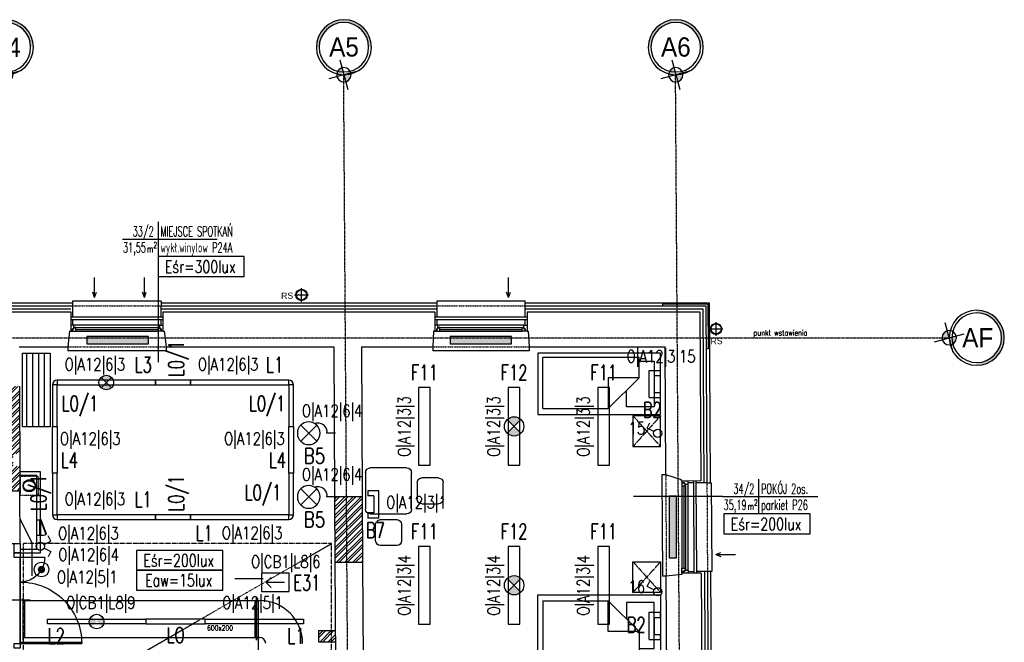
# Model space of a CAD drawing. Header units: inches. Extents: x -281236 to -70395, y 38777 to 102341.
# Tile 197 of 244: x -139524 to -137921, y 61181 to 62194. Entities that reach past the tile are written whole.
import ezdxf
from ezdxf.enums import TextEntityAlignment as Align

# ---------------------------------------------------------------- set-up
doc = ezdxf.new("R2010")
doc.units = ezdxf.units.IN
doc.header["$MEASUREMENT"] = 0
for name, pattern in [('CENTER', [2, 1.25, -0.25, 0.25, -0.25]), ('DASHDOT', [1, 0.5, -0.25, 0, -0.25]), ('DASHED', [0.75, 0.5, -0.25]), ('DASHED2', [0.375, 0.25, -0.125]), ('DIVIDE', [31.75, 12.7, -6.35, 0, -6.35, 0, -6.35])]:
    doc.linetypes.add(name, pattern=pattern)
doc.layers.get('0').update_dxf_attribs({"color": 101})
doc.layers.add('0-pomoc', color=21, linetype='Continuous', plot=False)
for name, color, linetype in [('Drz---drzwi', 5, 'Continuous'), ('E-80', 6, 'Continuous'), ('E-90', 6, 'Continuous'), ('E-OPIS-POM', 6, 'Continuous'), ('E35', 6, 'Continuous'), ('E50', 3, 'Continuous'), ('Fas-balustrada-widok', 64, 'Continuous'), ('Ins-went', 141, 'Continuous'), ('Ins-went-opis', 141, 'Continuous'), ('Ins-wod', 152, 'Continuous'), ('Ins-wod-opis', 155, 'Continuous'), ('Okn---okna', 5, 'Continuous'), ('Os-osie glowne', 8, 'CENTER'), ('Os-osie-opis', 8, 'Continuous'), ('Sc-cegla pelna', 32, 'Continuous'), ('Sc-cegla pelna-hatch', 8, 'Continuous'), ('Sc-cegla pustak', 42, 'Continuous'), ('Sc-gazobeton', 45, 'Continuous'), ('Sc-gk', 120, 'Continuous'), ('Sc-izolacja term-obrys', 132, 'Continuous'), ('Sc-izolacja term-styropian', 151, 'STYROPIAN-KA'), ('Sc-kamien', 31, 'Continuous'), ('Sc-nadproza dzial', 5, 'DASHED2'), ('Sc-nadproza kon', 5, 'DASHED2'), ('Suf-widok', 8, 'Continuous'), ('W-idok', 9, 'Continuous'), ('W-otwor-strop', 126, 'Continuous'), ('Wyp-grzejniki', 56, 'Continuous'), ('Wyp-meble', 155, 'Continuous')]:
    doc.layers.add(name, color=color, linetype=linetype)
doc.styles.add('dwg_opis duży', font='ARIAL.TTF', dxfattribs={"width": 0.9})
doc.styles.add('KA wymiar', font='romans.shx', dxfattribs={"width": 0.6})
doc.styles.add('ROMANS', font='romans', dxfattribs={"width": 0.85})
doc.styles.add('tab-bud$0$ROMANS', font='romans', dxfattribs={"width": 0.7})
doc.styles.add('TYTUL2', font='ARIAL.TTF')
doc.linetypes.add('BATTING', pattern='A,0.0001,-0.1,[134,ltypeshp.shx,S=0.1,R=0,X=-0.1,Y=0],-0.2,[134,ltypeshp.shx,S=0.1,R=180,X=0.1,Y=0],-0.1', length=0.4001)
doc.linetypes.add('STYROPIAN-KA', pattern='A,0.0001,-0.1,[135,ltypeshp.shx,S=0.1,R=0,X=-0.1,Y=0],0,[135,ltypeshp.shx,S=0.1,R=180,X=0.1,Y=0],-0.1', length=0.2001)

# ---------------------------------------------------------------- blocks, each defined once
blk = doc.blocks.new('loz033')
blk.add_lwpolyline([(0, 200), (100, 200), (100, 0), (0, 0)], close=True)
for points in [[(86.95023490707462, 164.8447571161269), (86.95023490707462, 189.432731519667), (12.36357108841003, 189.432731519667), (12.36357108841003, 144.4367480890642), (39.3564732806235, 144.4367480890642)], [(9.764482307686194, 114.8447571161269), (59.76448230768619, 164.8447571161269)], [(59.76448230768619, 164.8447571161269), (59.76448230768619, 114.8447571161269), (9.764482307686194, 114.8447571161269)], [(59.76448230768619, 164.8447571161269), (92.63855321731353, 164.8447571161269), (92.63855321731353, 8.301362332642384)], [(9.764482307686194, 8.301362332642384), (9.764482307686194, 114.8447571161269)], [(9.764482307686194, 8.301362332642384), (92.63855321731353, 8.301362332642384)]]:
    blk.add_lwpolyline(points)
blk = doc.blocks.new('_STOLIK')
for p, q in [((46815.26491200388, 22383.47704778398), (46842.33157867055, 22383.47704778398)), ((46807.79824533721, 22348.94371445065), (46807.79824533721, 22376.01038111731)), ((46849.79824533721, 22376.01038111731), (46849.79824533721, 22348.94371445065)), ((46842.33157867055, 22341.47704778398), (46815.26491200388, 22341.47704778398)), ((46791.46491200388, 22264.94371445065), (46791.46491200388, 22324.67704778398)), ((46798.93157867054, 22332.14371445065), (46858.66491200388, 22332.14371445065)), ((46866.13157867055, 22324.67704778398), (46866.13157867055, 22264.94371445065)), ((46739.96491200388, 22308.34371445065), (46739.96491200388, 22281.27704778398)), ((46774.49824533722, 22315.81038111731), (46747.43157867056, 22315.81038111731)), ((46781.96491200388, 22281.27704778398), (46781.96491200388, 22308.34371445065)), ((46747.43157867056, 22273.81038111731), (46774.49824533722, 22273.81038111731)), ((46858.66491200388, 22257.47704778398), (46798.93157867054, 22257.47704778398))]:
    blk.add_line(p, q)
for centre, start, end in [((46815.26491200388, 22376.01038111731), 90, 180), ((46842.33157867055, 22376.01038111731), 0, 90), ((46815.26491200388, 22348.94371445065), 180, 270), ((46842.33157867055, 22348.94371445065), 270, 0), ((46798.93157867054, 22324.67704778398), 90, 180), ((46858.66491200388, 22324.67704778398), 0, 90), ((46747.43157867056, 22308.34371445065), 90, 180), ((46774.49824533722, 22308.34371445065), 0, 90), ((46747.43157867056, 22281.27704778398), 180, 270), ((46774.49824533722, 22281.27704778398), 270, 0), ((46798.93157867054, 22264.94371445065), 180, 270), ((46858.66491200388, 22264.94371445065), 270, 0)]:
    blk.add_arc(centre, 7.466666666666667, start, end)
blk = doc.blocks.new('_szafka_nocna')
blk.add_lwpolyline([(-25, 0), (25, 0), (25, -45), (-25, -45)], close=True)
at = {"linetype": 'DASHED2'}
for points in [[(25, 0), (-25, -45)], [(-25, 0), (25, -45)]]:
    blk.add_lwpolyline(points, dxfattribs=at)
blk = doc.blocks.new('regal 45x120')
at = {"layer": 'Wyp-meble'}
for p, q in [((120, 38.09999999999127), (0, 38.09999999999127)), ((120, 28.57499999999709), (0, 28.57499999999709)), ((120, 19.04999999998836), (0, 19.04999999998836)), ((120, 9.52499999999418), (0, 9.52499999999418))]:
    blk.add_line(p, q, dxfattribs=at)
blk.add_lwpolyline([(0, 45), (120, 45), (120, 0), (0, 0)], close=True, dxfattribs=at)
blk = doc.blocks.new('pow')
for p, q in [((0, 0.5229102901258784), (0, -0.5229102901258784)), ((-1.075294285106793, 0), (1.779711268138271, -1.13686837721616e-13))]:
    blk.add_line(p, q)
at = {"style": 'KA wymiar', "width": 0.6}
for s, height, p in [('m', 0.21, (-0.3331997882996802, -0.4009838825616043)), ('2', 0.18, (-0.139230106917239, -0.269806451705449))]:
    blk.add_text(s, height=height, dxfattribs=at).set_placement(p)
for tag, p in [('01', (-0.1310879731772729, 0.08442380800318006)), ('000.00', (-0.3636004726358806, -0.4009838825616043))]:
    blk.add_attdef(tag, text='', height=0.3, dxfattribs=at).set_placement(p, align=Align.RIGHT)
for tag, p in [('POMIESZCZENIE', (0.07092525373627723, 0.08442380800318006)), ('POSADZKA', (0.07092525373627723, -0.4009838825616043))]:
    blk.add_attdef(tag, p, '', height=0.3, dxfattribs=at)
blk = doc.blocks.new('E-90Przycisk')
at = {"layer": 'E35', "const_width": 3}
blk.add_lwpolyline([(1.5, 1.455191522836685e-11, -1), (-1.5, 1.091393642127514e-11, -1)], format="xyb", close=True, dxfattribs=at)
at = {"layer": 'E35'}
blk.add_circle((1.818989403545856e-12, 1.455191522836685e-11), 5.999999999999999, dxfattribs=at)
blk = doc.blocks.new('kier')
at = {"layer": 'E35', "ltscale": 0.2}
for p, q in [((7.812901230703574, 14.99999999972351), (15.92769662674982, 23.11479539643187)), ((37.59934677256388, 15.00000000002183), (7.812901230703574, 14.99999999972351)), ((7.812901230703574, 14.99999999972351), (15.9276966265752, 6.885204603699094))]:
    blk.add_line(p, q, dxfattribs=at)
blk.add_lwpolyline([(2.328306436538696e-10, 29.99999999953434), (45.00000000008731, 30.00000000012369), (45.0000000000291, 5.893525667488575e-10), (0, 0)], close=True, dxfattribs=at)
blk = doc.blocks.new('E_WYPUSTL')
at = {"layer": 'E35'}
for p, q in [((0, 0), (0.1297632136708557, 0)), ((0.2712232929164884, -0.1149121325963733), (0.5010329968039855, 0.1148975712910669)), ((0.2712232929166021, 0.1148975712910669), (0.5010329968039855, -0.1149121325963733))]:
    blk.add_line(p, q, dxfattribs=at)
blk.add_circle((0.3861281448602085, -7.280652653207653e-06), 0.1624999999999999, dxfattribs=at)
blk.add_arc((0.2579450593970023, 0.02183029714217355), 0.1300274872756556, 67.68308181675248, 189.6651538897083, dxfattribs=at)
blk = doc.blocks.new('_DKGJHF')
at = {"ltscale": 7}
for p, q in [((-21.08464803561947, -77.00000000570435), (35.91535196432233, -77.00000000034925)), ((-4.999999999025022, -147.4999999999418), (-104.999999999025, -147.5000000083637)), ((-4.999999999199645, -145.5), (-104.9799979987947, -145.5000000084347))]:
    blk.add_line(p, q, dxfattribs=at)
for points in [[(5, -7.5), (5, 0), (-5, 0), (-4.999999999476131, -7.5)], [(5.000000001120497, -155), (5.000000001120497, -147.5), (-4.999999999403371, -147.5), (-4.999999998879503, -155)]]:
    blk.add_lwpolyline(points, close=True, dxfattribs=at)
for points in [[(-44.99999999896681, -7.500000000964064), (-4.999999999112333, -7.5)], [(-4.999999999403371, -147.4999999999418), (-4.999999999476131, -7.500000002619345)]]:
    blk.add_lwpolyline(points, dxfattribs=at)
for centre, radius, start, end in [((-4.999999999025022, -7.5), 39.99999999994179, 180.0000000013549, 269.9999999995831), ((-4.999999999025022, -147.4999999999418), 100, 90.00000000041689, 180.0000000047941)]:
    blk.add_arc(centre, radius, start, end)
blk = doc.blocks.new('rura_spustowa')
at = {"layer": 'Ins-wod', "linetype": 'Continuous'}
for p, q in [((-11.25, 2.328306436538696e-10), (11.25, -1.164153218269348e-10)), ((-1.746229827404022e-10, -11.24999999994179), (1.746229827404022e-10, 11.25000000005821))]:
    blk.add_line(p, q, dxfattribs=at)
at = {"layer": 'Ins-wod', "linetype": 'Continuous', "ltscale": 25}
for radius in [9.25, 8.25]:
    blk.add_circle((0, 0), radius, dxfattribs=at)
blk = doc.blocks.new('ramiak_okna')
at = {"layer": 'Okn---okna'}
for p, q in [((145.0000000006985, 10.00000000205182), (4.999999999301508, 10.00000000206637)), ((7.999999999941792, 6.000000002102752), (142.0000000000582, 6.0000000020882)), ((7.999999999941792, 3.000000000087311), (142.0000000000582, 3.000000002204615)), ((7.999999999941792, 2.015440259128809e-09), (142.0000000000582, 2.037268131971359e-09))]:
    blk.add_line(p, q, dxfattribs=at)
for points in [[(4.999999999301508, 10.00000000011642), (0, 10), (0, 0), (2.999999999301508, 5.820766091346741e-11), (2.999999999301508, 4.000000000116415), (4.999999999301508, 4.000000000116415)], [(7.999999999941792, 6.000000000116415), (4.999999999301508, 6.000000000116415), (4.999999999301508, 4.000000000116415), (2.999999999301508, 4.000000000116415), (2.999999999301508, 5.820766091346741e-11), (4.999999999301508, 1.164153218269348e-10), (7.999999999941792, 5.820766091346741e-11)], [(142.0000000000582, 6.000000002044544), (145.0000000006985, 6.000000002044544), (145.0000000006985, 4.000000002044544), (147.0000000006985, 4.000000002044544), (147.0000000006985, 2.044544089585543e-09), (145.0000000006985, 2.044544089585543e-09), (142.0000000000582, 2.044544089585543e-09)], [(145.0000000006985, 10.00000000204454), (150, 10.00000000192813), (150, 1.928128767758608e-09), (147.0000000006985, 2.044544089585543e-09), (147.0000000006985, 4.000000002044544), (145.0000000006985, 4.000000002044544)]]:
    blk.add_lwpolyline(points, close=True, dxfattribs=at)
blk = doc.blocks.new('0630_STRZAŁKA')
at = {"ltscale": 0.5}
for points in [[(0, 2.091837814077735e-11), (-3.029876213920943, -8.560130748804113)], [(0, 2.091837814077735e-11), (-7.275957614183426e-12, -32.43254493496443)], [(-7.275957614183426e-12, 2.091837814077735e-11), (3.029876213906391, -8.560130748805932)]]:
    blk.add_lwpolyline(points, dxfattribs=at)
blk = doc.blocks.new('grzejnik_100')
at = {"layer": 'Wyp-grzejniki'}
h = blk.add_hatch(dxfattribs=at)
h.set_pattern_fill('DOTS', color=256, scale=0.5, style=0)
h.set_pattern_definition([(0, (-77492.9091523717, 37823.93992433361), (0.396875, 0.79375), [0, -0.79375])])
h.paths.add_polyline_path([(0, -100), (12, -100), (12, 0), (0, 0)])
blk.add_lwpolyline([(12, 0), (0, 0), (0, -100), (12, -100)], close=True, dxfattribs=at)
blk = doc.blocks.new('_opis_osi')
blk.add_hatch(color=256).paths.add_polyline_path([(32.0000000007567, -32.00000000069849), (28.80000000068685, -32.00000000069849, -1), (-28.80000000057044, -32.00000000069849), (-32.00000000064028, -32.00000000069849, 1)])
at = {"layer": 'Defpoints'}
h = blk.add_hatch(color=256, dxfattribs=at)
h.paths.add_polyline_path([(-2.153374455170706, -8.036502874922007, 0.4142135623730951), (8.036502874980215, -2.153374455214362), (5.820766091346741e-11, 0)])
h.paths.add_polyline_path([(-8.0365028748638, 2.153374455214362), (5.820766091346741e-11, 0), (2.153374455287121, 8.036502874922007, 0.4142135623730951)])
for radius in [32.00000000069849, 28.80000000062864]:
    blk.add_circle((5.820766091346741e-11, -32.00000000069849), radius)
for p, q in [((4.638037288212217, 17.30939080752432), (-4.638037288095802, -17.30939080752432)), ((17.30939080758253, -4.63803728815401), (-17.30939080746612, 4.63803728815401))]:
    blk.add_line(p, q, dxfattribs=at)
blk.add_circle((5.820766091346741e-11, 0), 8.320000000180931, dxfattribs=at)
at = {"style": 'dwg_opis duży', "width": 0.9}
blk.add_attdef('AXNAMEV', text='', height=22.40000000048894, rotation=90, dxfattribs=at).set_placement((5.820766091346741e-11, -32.00000000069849), align=Align.MIDDLE_CENTER)
blk = doc.blocks.new('_opis_osi_liczbowy')
blk.add_hatch(color=256).paths.add_polyline_path([(32.00000000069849, 32.00000000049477), (32.00000000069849, 28.80000000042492, -1), (32.00000000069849, -28.80000000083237), (32.00000000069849, -32.00000000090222, 1)])
at = {"layer": 'Defpoints'}
h = blk.add_hatch(color=256, dxfattribs=at)
h.paths.add_polyline_path([(-2.153374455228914, -8.036502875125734, 0.4142135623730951), (8.036502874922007, -2.153374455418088), (0, -2.037268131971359e-10)])
h.paths.add_polyline_path([(-8.036502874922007, 2.153374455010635), (0, -2.037268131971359e-10), (2.153374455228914, 8.03650287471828, 0.4142135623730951)])
for radius in [32.00000000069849, 28.80000000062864]:
    blk.add_circle((32.00000000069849, -2.037268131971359e-10), radius)
for p, q in [((4.63803728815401, 17.3093908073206), (-4.63803728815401, -17.30939080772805)), ((17.30939080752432, -4.638037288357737), (-17.30939080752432, 4.638037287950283))]:
    blk.add_line(p, q, dxfattribs=at)
blk.add_circle((0, -2.037268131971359e-10), 8.320000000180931, dxfattribs=at)
at = {"style": 'dwg_opis duży', "width": 0.9}
blk.add_attdef('AXNAMEH', text='', height=22.40000000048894, rotation=90, dxfattribs=at).set_placement((32.00000000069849, -2.037268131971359e-10), align=Align.MIDDLE_CENTER)
blk = doc.blocks.new('*U1818')
at = {"color": 0, "linetype": 'ByBlock', "lineweight": -2}
blk.add_circle((0, 0), 100, dxfattribs=at)
at = {"color": 4, "linetype": 'DASHED'}
blk.add_ellipse((0, 0), major_axis=(0, 100), ratio=0.75, start_param=0, end_param=3.141592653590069, dxfattribs=at)
at = {"color": 4, "linetype": 'Continuous'}
blk.add_ellipse((0, 0), major_axis=(0, 100), ratio=0.75, start_param=3.141592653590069, end_param=6.283185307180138, dxfattribs=at)
blk = doc.blocks.new('rewizja')
at = {"layer": 'Wyp-meble'}
for p, q in [((-25.0000000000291, 5.999999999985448), (-25, -2.91038304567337e-11)), ((-25.0000000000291, 6), (-5.820766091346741e-11, 6)), ((-25, 3.999999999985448), (-25, 1.999999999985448)), ((0, 1.999999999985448), (-25, 1.999999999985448)), ((-2.91038304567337e-11, 5.999999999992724), (0, 0)), ((0, -1.455191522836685e-11), (-25, -1.455191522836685e-11))]:
    blk.add_line(p, q, dxfattribs=at)
blk.add_lwpolyline([(-23.15029537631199, -9.490196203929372), (0.3420201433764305, -0.9396926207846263), (0, 0), (-23.49231551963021, -8.550503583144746)], close=True, dxfattribs=at)
blk.add_arc((-2.91038304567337e-11, -1.455191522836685e-11), 25, 180, 202.2924427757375, dxfattribs=at)

msp = doc.modelspace()

# ---------------------------------------------------------------- hatches: boundary and pattern name
at = {"layer": 'E35'}
h = msp.add_hatch(color=256, dxfattribs=at)
edge = h.paths.add_edge_path()
edge.add_arc((-139382.5889000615, 61603.57612300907), 11.87999999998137, 44.99999999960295, 134.9999999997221)
edge.add_line((-139390.989328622, 61611.97655156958), (-139382.5889000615, 61603.57612300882))
edge.add_line((-139382.5889000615, 61603.57612300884), (-139374.188471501, 61611.9765515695))
edge = h.paths.add_edge_path()
edge.add_arc((-139382.5889000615, 61603.57612300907), 11.87999999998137, -134.9999999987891, -45.00000000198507)
edge.add_line((-139374.1884715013, 61595.17569444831), (-139382.5889000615, 61603.57612300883))
edge.add_line((-139382.5889000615, 61603.57612300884), (-139390.9893286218, 61595.17569444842))
h = msp.add_hatch(color=256, dxfattribs=at)
edge = h.paths.add_edge_path()
edge.add_line((-138718.970781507, 61532.27723385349), (-138730.1077133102, 61543.41416565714))
edge.add_ellipse((-138718.9707815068, 61532.27723385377), major_axis=(11.1369318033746, -11.13693180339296), ratio=1, start_angle=90.00000000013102, end_angle=180.0000000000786, ccw=False)
edge.add_line((-138707.8338497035, 61543.41416565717), (-138718.970781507, 61532.27723385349))
edge = h.paths.add_edge_path()
edge.add_line((-138730.1077133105, 61521.1403020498), (-138718.970781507, 61532.27723385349))
edge.add_line((-138718.970781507, 61532.27723385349), (-138707.8338497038, 61521.14030204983))
edge.add_ellipse((-138718.9707815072, 61532.27723385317), major_axis=(11.13693180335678, -11.13693180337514), ratio=1, start_angle=-89.99999999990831, end_angle=1.1789325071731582e-10, ccw=False)
h = msp.add_hatch(color=256, dxfattribs=at)
edge = h.paths.add_edge_path()
edge.add_line((-138718.970781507, 61273.74695358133), (-138730.1077133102, 61284.88388538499))
edge.add_ellipse((-138718.9707815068, 61273.74695358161), major_axis=(11.1369318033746, -11.13693180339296), ratio=1, start_angle=90.00000000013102, end_angle=180.0000000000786, ccw=False)
edge.add_line((-138707.8338497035, 61284.88388538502), (-138718.970781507, 61273.74695358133))
edge = h.paths.add_edge_path()
edge.add_line((-138730.1077133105, 61262.61002177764), (-138718.970781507, 61273.74695358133))
edge.add_line((-138718.970781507, 61273.74695358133), (-138707.8338497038, 61262.61002177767))
edge.add_ellipse((-138718.9707815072, 61273.74695358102), major_axis=(11.13693180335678, -11.13693180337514), ratio=1, start_angle=-89.99999999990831, end_angle=1.1789325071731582e-10, ccw=False)
h = msp.add_hatch(color=256, dxfattribs=at)
edge = h.paths.add_edge_path()
edge.add_arc((-139398.3240242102, 61214.6775789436), 11.87999999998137, 315.0000000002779, 405.00000000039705, ccw=False)
edge.add_line((-139389.9235956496, 61206.27715038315), (-139398.3240242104, 61214.6775789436))
edge.add_line((-139398.3240242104, 61214.6775789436), (-139389.9235956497, 61223.07800750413))
edge = h.paths.add_edge_path()
edge.add_arc((-139398.3240242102, 61214.6775789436), 11.87999999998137, 495.0000000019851, 584.9999999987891, ccw=False)
edge.add_line((-139406.7244527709, 61223.07800750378), (-139398.3240242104, 61214.6775789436))
edge.add_line((-139398.3240242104, 61214.6775789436), (-139406.7244527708, 61206.2771503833))
at = {"layer": 'Sc-cegla pelna-hatch'}
h = msp.add_hatch(dxfattribs=at)
h.set_pattern_fill('ANSI32', color=256, scale=25, style=0)
h.set_pattern_definition([(45, (2.823071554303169e-09, 7.275957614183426e-12), (-6.629126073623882, 6.629126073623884), []), (45, (4.419417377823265, 7.275957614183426e-12), (-6.629126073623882, 6.629126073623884), [])])
h.paths.add_polyline_path([(-138966.0547582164, 61417.54287536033), (-139011.0554428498, 61417.54287536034), (-139010.4652102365, 61310.54287536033), (-138965.4645256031, 61310.54287536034)])
h.paths.add_polyline_path([(-139546.4992154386, 61597.54339872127), (-139570.1463435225, 61597.54342189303), (-139569.2090275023, 61427.54342097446), (-139546.4992154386, 61427.54339872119)])
h.paths.add_polyline_path([(-139523.3390412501, 61467.54272334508), (-139533.9992154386, 61467.54272334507), (-139533.9992154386, 61487.54272334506), (-139523.4493651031, 61487.54272334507), (-139524.0561498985, 61597.54337672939), (-139546.4992154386, 61597.54339872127), (-139546.4992154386, 61427.54339872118), (-139523.1183971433, 61427.5433758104)])
h = msp.add_hatch(dxfattribs=at)
h.set_pattern_fill('ANSI32', color=256, scale=25, style=0)
h.set_pattern_definition([(45, (-1.000034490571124, 174.9999999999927), (-6.629126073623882, 6.629126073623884), []), (45, (3.419382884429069, 174.9999999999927), (-6.629126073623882, 6.629126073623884), [])])
h.paths.add_polyline_path([(-139009.8897034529, 61199.9217273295), (-139028.8914048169, 61199.92172732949), (-139028.8914048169, 61181.92172732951), (-139009.7904119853, 61181.92172732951)])
h.paths.add_polyline_path([(-139028.8914048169, 61199.92172732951), (-139037.2868521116, 61199.9217273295), (-139037.2868521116, 61181.92172732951), (-139028.8914048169, 61181.9217273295)])

# ---------------------------------------------------------------- linework, layer by layer
at = {"color": 4, "linetype": 'Continuous'}
msp.add_line((-139135.1270408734, 61188.87430595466, 1e-09), (-139135.1270408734, 61248.87430595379, 1e-09), dxfattribs=at)
msp.add_lwpolyline([(-139173.5827232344, 61284.85173578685), (-139127.3357294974, 61284.85173578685)])
at = {"layer": 'E35'}
for p, q in [((-139298.3659026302, 61776.41727374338), (-139298.3659026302, 61637.09313460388)), ((-138499.3558993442, 61579.08641520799), (-138499.3558993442, 61623.33401483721)), ((-138499.3558993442, 61623.33401483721), (-138481.4559858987, 61623.33401483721)), ((-138481.4559858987, 61623.33401483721), (-138481.4559858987, 61615.05937293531)), ((-139390.989328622, 61595.1756944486), (-139374.188471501, 61611.97655156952)), ((-139390.9893286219, 61611.97655156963), (-139374.1884715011, 61595.17569444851)), ((-138491.0812574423, 61615.05937293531), (-138491.0812574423, 61587.36105710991)), ((-138491.0812574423, 61615.05937293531), (-138481.4559858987, 61615.05937293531)), ((-138499.3558993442, 61579.08641520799), (-138481.4559858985, 61579.0864152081)), ((-138491.0812574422, 61587.36105710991), (-138481.4559858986, 61587.36105711)), ((-138481.4559858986, 61587.36105711), (-138481.4559858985, 61579.0864152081)), ((-138730.1077133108, 61543.4141656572), (-138707.8338497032, 61521.14030204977)), ((-138730.1077133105, 61521.1403020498), (-138707.8338497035, 61543.41416565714)), ((-138502.468937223, 61529.57528447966), (-138498.1949007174, 61538.11095152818)), ((-138491.433231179, 61524.04941166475), (-138502.468937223, 61529.57528447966)), ((-138939.1162232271, 61427.43015862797), (-138957.0161366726, 61427.43015862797)), ((-138957.0161366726, 61427.43015862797), (-138957.0161366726, 61419.15551672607)), ((-138947.390865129, 61419.15551672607), (-138957.0161366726, 61419.15551672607)), ((-138947.390865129, 61419.15551672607), (-138947.390865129, 61391.45720090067)), ((-138939.1162232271, 61383.18255899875), (-138939.1162232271, 61427.43015862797)), ((-138379.0858127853, 61418.0492306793), (-138524.5616243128, 61418.0492306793)), ((-139503.0662452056, 61342.87973346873), (-139522.8635988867, 61381.35241120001)), ((-138947.390865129, 61391.45720090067), (-138957.0161366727, 61391.45720090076)), ((-138957.0161366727, 61391.45720090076), (-138957.0161366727, 61383.18255899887)), ((-138939.1162232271, 61383.18255899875), (-138957.0161366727, 61383.18255899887)), ((-139472.8895982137, 61345.64615397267), (-139477.1636347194, 61354.18182101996)), ((-139503.0662452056, 61289.01419508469), (-139503.0662452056, 61342.87973346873)), ((-139483.9253042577, 61340.12028115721), (-139472.8895982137, 61345.64615397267)), ((-139483.9253042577, 61334.07588076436), (-139472.8895982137, 61328.5500079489)), ((-139472.8895982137, 61328.5500079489), (-139477.1636347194, 61320.01434090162)), ((-138730.1077133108, 61284.88388538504), (-138707.8338497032, 61262.61002177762)), ((-138730.1077133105, 61262.61002177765), (-138707.8338497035, 61284.88388538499)), ((-138502.468937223, 61271.75431190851), (-138498.1949007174, 61280.28997895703)), ((-138491.433231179, 61266.2284390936), (-138502.468937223, 61271.75431190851)), ((-138499.4073024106, 61185.58563401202), (-138499.4073024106, 61229.83323364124)), ((-138499.4073024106, 61229.83323364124), (-138481.5073889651, 61229.83323364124)), ((-138491.1326605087, 61221.55859173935), (-138491.1326605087, 61193.86027591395)), ((-138491.1326605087, 61221.55859173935), (-138481.5073889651, 61221.55859173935)), ((-138481.5073889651, 61229.83323364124), (-138481.5073889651, 61221.55859173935)), ((-139135.2928977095, 61200.01094783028), (-139135.2928977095, 60931.80601141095)), ((-138491.1326605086, 61193.86027591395), (-138481.507388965, 61193.86027591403)), ((-138481.507388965, 61193.86027591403), (-138481.5073889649, 61185.58563401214)), ((-138499.4073024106, 61185.58563401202), (-138481.5073889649, 61185.58563401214))]:
    msp.add_line(p, q, dxfattribs=at)
at = {"layer": 'E35', "linetype": 'Continuous', "ltscale": 0.3}
for points in [[(-139298.3659026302, 61776.41727374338), (-139158.0328630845, 61776.41727374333), (-139158.0328630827, 61808.69612390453), (-139298.3659026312, 61808.69612390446)], [(-138377.6583848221, 61357.53322485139), (-138237.3253452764, 61357.53322485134), (-138237.3253452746, 61389.81207501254), (-138377.6583848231, 61389.81207501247)], [(-139333.4385181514, 61298.27938333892), (-139193.1054786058, 61298.27938333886), (-139193.1054786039, 61330.55823350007), (-139333.4385181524, 61330.5582335)], [(-139333.4385181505, 61266.00053317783), (-139193.1054786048, 61266.00053317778), (-139193.105478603, 61298.27938333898), (-139333.4385181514, 61298.27938333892)]]:
    msp.add_lwpolyline(points, close=True, dxfattribs=at)
at = {"layer": 'E35'}
for points in [[(-139462.5889000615, 61607.42612300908), (-139462.5889000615, 61599.72612300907), (-139302.5889000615, 61599.72612300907), (-139302.5889000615, 61607.42612300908)], [(-139245.8146802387, 61599.72612300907), (-139245.8146802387, 61607.42612300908), (-139302.5889000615, 61607.42612300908), (-139302.5889000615, 61599.72612300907)], [(-139245.8146802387, 61607.42612300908), (-139245.8146802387, 61599.72612300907), (-139085.8146802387, 61599.72612300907), (-139085.8146802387, 61607.42612300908)], [(-139462.5889000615, 61599.72612300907), (-139470.2889000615, 61599.72612300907), (-139470.2889000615, 61532.22612300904), (-139462.5889000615, 61532.22612300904)], [(-139078.1146802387, 61599.72612300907), (-139085.8146802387, 61599.72612300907), (-139085.8146802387, 61532.22612300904), (-139078.1146802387, 61532.22612300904)], [(-138855.3015264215, 61468.97737675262), (-138855.3015264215, 61595.57737675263), (-138874.3015264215, 61595.57737675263), (-138874.3015264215, 61468.97737675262)], [(-138709.470781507, 61468.97723385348), (-138709.470781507, 61595.57723385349), (-138728.470781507, 61595.57723385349), (-138728.470781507, 61468.97723385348)], [(-138563.6400365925, 61468.97709095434), (-138563.6400365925, 61595.57709095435), (-138582.6400365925, 61595.57709095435), (-138582.6400365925, 61468.97709095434)], [(-139462.5889000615, 61456.05270840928), (-139470.2889000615, 61456.05270840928), (-139470.2889000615, 61532.22612300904), (-139462.5889000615, 61532.22612300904)], [(-139078.1146802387, 61456.05270840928), (-139085.8146802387, 61456.05270840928), (-139085.8146802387, 61532.22612300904), (-139078.1146802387, 61532.22612300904)], [(-139462.5889000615, 61456.05270840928), (-139470.2889000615, 61456.05270840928), (-139470.2889000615, 61388.55270840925), (-139462.5889000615, 61388.55270840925)], [(-139078.1146802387, 61456.05270840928), (-139085.8146802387, 61456.05270840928), (-139085.8146802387, 61388.55270840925), (-139078.1146802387, 61388.55270840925)], [(-139462.5889000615, 61388.55270840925), (-139462.5889000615, 61380.85270840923), (-139302.5889000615, 61380.85270840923), (-139302.5889000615, 61388.55270840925)], [(-139245.8146802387, 61380.85270840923), (-139245.8146802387, 61388.55270840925), (-139302.5889000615, 61388.55270840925), (-139302.5889000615, 61380.85270840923)], [(-139245.8146802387, 61388.55270840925), (-139245.8146802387, 61380.85270840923), (-139085.8146802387, 61380.85270840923), (-139085.8146802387, 61388.55270840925)], [(-138855.3015264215, 61210.44695358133), (-138855.3015264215, 61337.04695358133), (-138874.3015264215, 61337.04695358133), (-138874.3015264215, 61210.44695358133)], [(-138709.470781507, 61210.44681068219), (-138709.470781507, 61337.04681068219), (-138728.470781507, 61337.04681068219), (-138728.470781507, 61210.44681068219)], [(-138563.6400365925, 61210.44666778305), (-138563.6400365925, 61337.04666778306), (-138582.6400365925, 61337.04666778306), (-138582.6400365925, 61210.44666778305)], [(-139318.3240242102, 61218.52757894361), (-139318.3240242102, 61210.82757894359), (-139478.3240242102, 61210.82757894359), (-139478.3240242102, 61218.52757894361)], [(-139221.5240242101, 61210.82757894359), (-139221.5240242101, 61218.52757894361), (-139318.3240242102, 61218.52757894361), (-139318.3240242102, 61210.82757894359)], [(-139061.5240242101, 61218.52757894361), (-139061.5240242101, 61210.82757894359), (-139221.5240242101, 61210.82757894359), (-139221.5240242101, 61218.52757894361)]]:
    msp.add_lwpolyline(points, close=True, dxfattribs=at)
for centre, radius in [((-139382.5889000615, 61603.57612300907), 11.87999999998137), ((-138718.970781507, 61532.27723385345), 15.74999999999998), ((-138485.3976031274, 61521.02721146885), 6.750000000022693), ((-139489.9609323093, 61337.0980809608), 6.750000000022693), ((-138718.970781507, 61273.74695358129), 15.74999999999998), ((-138485.3976031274, 61263.2062388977), 6.750000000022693), ((-139398.3240242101, 61214.67757894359), 11.87999999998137)]:
    msp.add_circle(centre, radius, dxfattribs=at)
for centre, start, end in [((-139462.5889000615, 61599.72612300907), 90, 180), ((-139085.8146802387, 61599.72612300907), 0, 90), ((-139462.5889000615, 61388.55270840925), 180, 270), ((-139085.8146802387, 61388.55270840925), 270, 7.016477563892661e-15)]:
    msp.add_arc(centre, 7.700000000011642, start, end, dxfattribs=at)
at = {"layer": 'Fas-balustrada-widok'}
for p, q in [((-139440.4013877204, 61706.5431897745), (-139290.4013879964, 61706.54305817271)), ((-139440.401384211, 61710.5431897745), (-139290.401384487, 61710.54305817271)), ((-138847.8931975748, 61710.54266994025), (-138697.8931978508, 61710.54253833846)), ((-138847.8932010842, 61706.54266994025), (-138697.8932013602, 61706.54253833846)), ((-138427.1895990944, 61443.47403358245), (-138426.3621827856, 61293.47631565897)), ((-138423.1896599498, 61443.49609801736), (-138422.362243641, 61293.49838009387))]:
    msp.add_line(p, q, dxfattribs=at)
at = {"layer": 'Ins-went'}
for p, q in [((-139518.573352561, 61253.3743059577), (-139518.573352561, 61184.37430595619)), ((-139138.1270408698, 61253.37430595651), (-139138.1270408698, 61184.37430595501)), ((-139138.1270408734, 61184.37430595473, 1e-09), (-139138.1270408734, 61253.37430595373, 1e-09)), ((-139138.1270408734, 61184.37430595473, 1e-09), (-139138.1270408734, 61253.37430595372, 1e-09)), ((-139518.527040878, 61248.87430595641), (-139138.1270408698, 61248.87430595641)), ((-139515.573352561, 61248.87430595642), (-139515.573352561, 61188.87430595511)), ((-139141.1270408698, 61248.87430595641), (-139141.1270408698, 61188.87430595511)), ((-139138.1270408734, 61248.8743059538, 1e-09), (-139133.1270408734, 61248.8743059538, 1e-09)), ((-139138.1270408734, 61248.87430595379, 1e-09), (-139133.1270408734, 61248.87430595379, 1e-09)), ((-139135.1270408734, 61188.87430595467, 1e-09), (-139135.1270408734, 61248.8743059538, 1e-09)), ((-139518.527040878, 61188.87430595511), (-139138.1270408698, 61188.87430595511)), ((-139138.1270408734, 61188.87430595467, 1e-09), (-139133.1270408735, 61188.87430595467, 1e-09)), ((-139138.1270408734, 61188.87430595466, 1e-09), (-139133.1270408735, 61188.87430595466, 1e-09))]:
    msp.add_line(p, q, dxfattribs=at)
msp.add_circle((-139507.9992147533, 61435.81184312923), 9.99999999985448, dxfattribs=at)
for radius in [69.99999999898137, 9.99999999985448]:
    msp.add_arc((-139133.1270408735, 61178.87430595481, 1e-09), radius, 0, 90, dxfattribs=at)
for start_param, end_param in [(3.141592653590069, 6.283185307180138), (0, 3.141592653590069)]:
    msp.add_ellipse((-139507.9992147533, 61435.81184312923), major_axis=(-9.99999999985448, 6.123233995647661e-16), ratio=0.75, start_param=start_param, end_param=end_param, dxfattribs=at)
at = {"layer": 'Ins-wod', "linetype": 'Continuous'}
for p, q in [((-138390.4031403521, 61679.706841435), (-138390.4031403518, 61702.206841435)), ((-138401.653140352, 61690.95684143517), (-138379.153140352, 61690.95684143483))]:
    msp.add_line(p, q, dxfattribs=at)
at = {"layer": 'Ins-wod', "linetype": 'Continuous', "ltscale": 25}
for radius in [9.25, 8.25]:
    msp.add_circle((-138390.403140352, 61690.95684143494), radius, dxfattribs=at)
at = {"layer": 'Os-osie glowne'}
for p, q in [((-138968.4861177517, 57943.12244571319), (-138996.2871790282, 62104.6056831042)), ((-138428.4740677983, 57943.1224457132), (-138456.2751290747, 62104.60568310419))]:
    msp.add_line(p, q, dxfattribs=at)
msp.add_lwpolyline([(-143199.3964914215, 61676.54256131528), (-138010.8801488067, 61676.54256131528)], dxfattribs=at)
at = {"layer": 'Sc-cegla pelna'}
for p, q in [((-139524.4091862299, 61661.54337707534), (-139445.401393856, 61661.54329965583)), ((-139285.4013936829, 61661.54314287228), (-139012.401393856, 61661.54287536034)), ((-138967.4007089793, 61661.5428312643), (-138851.3931905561, 61661.54271758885)), ((-138694.3931905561, 61661.54256374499), (-138473.3931905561, 61661.54234718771)), ((-139522.6440045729, 61341.5433753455), (-139523.1183971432, 61427.5433758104)), ((-138966.0547582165, 61417.54287536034), (-139011.0554428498, 61417.54287536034)), ((-140073.4354148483, 61341.54391506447), (-139522.6440045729, 61341.54337534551)), ((-138965.4645256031, 61310.54287536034), (-139010.4652102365, 61310.54287536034)), ((-138965.4645256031, 61310.54287536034), (-138964.5874497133, 61151.54264717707))]:
    msp.add_line(p, q, dxfattribs=at)
for points in [[(-139685.4353371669, 61718.54340475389), (-139440.4013769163, 61718.54318977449)], [(-139440.4013773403, 61718.54318977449), (-139440.4013769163, 61687.02641709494), (-139442.4013769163, 61687.02641709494), (-139445.401393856, 61661.54329965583)], [(-139290.4013771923, 61718.54305817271), (-139290.4013769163, 61687.02641709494), (-139288.4013769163, 61687.02641709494), (-139285.4013936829, 61661.54314287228)], [(-139290.4013769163, 61718.54305817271), (-138847.8931905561, 61718.54266994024)], [(-138847.8931905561, 61718.54266994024), (-138847.8931905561, 61687.02583649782), (-138849.8931905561, 61687.02583649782), (-138851.3931905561, 61661.54271758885)], [(-138697.893190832, 61718.54253833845), (-138697.8931905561, 61687.02583649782), (-138695.8931905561, 61687.02583649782), (-138694.3931905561, 61661.54256374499)], [(-138697.8931905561, 61718.54253833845), (-138416.7067460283, 61718.54229164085), (-138415.1897816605, 61443.54022688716)], [(-139012.401393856, 61661.54287536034), (-139011.0554428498, 61417.54287536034)], [(-138967.4007089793, 61661.5428312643), (-138966.0547582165, 61417.54287536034)], [(-138472.186737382, 61453.52880725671), (-138473.3931905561, 61661.54234718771)], [(-138415.1897816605, 61443.54022688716), (-138446.7351403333, 61443.36621661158), (-138446.7461725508, 61445.36618618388), (-138472.186737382, 61453.52880725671)], [(-139569.2090275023, 61427.54342097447), (-139523.1183971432, 61427.5433758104)], [(-139522.6440043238, 61341.5433301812), (-139522.6440043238, 61326.54352799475), (-139532.6440043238, 61326.54352799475), (-139532.6440043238, 61341.5433301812)], [(-139010.4652102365, 61310.54287536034), (-139009.5881343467, 61151.54264717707)], [(-138414.3623653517, 61293.54250896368), (-138445.9077240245, 61293.36849868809), (-138445.8966918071, 61291.36852911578), (-138471.3357103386, 61288.55315904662)], [(-138412.9833162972, 61043.54234718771), (-138444.4993474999, 61043.36849868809), (-138444.5103797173, 61045.3684682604), (-138470.0283273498, 61051.54494120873), (-138471.3357103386, 61288.55315904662)], [(-138414.3623653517, 61293.54250896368), (-138412.9833162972, 61043.54234718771)]]:
    msp.add_lwpolyline(points, dxfattribs=at)
at = {"layer": 'Sc-cegla pustak'}
for p, q in [((-139037.2868521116, 61199.92172732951), (-139037.2868521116, 61181.92172732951)), ((-139037.2868521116, 61199.92172732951), (-139009.855002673, 61199.92172732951)), ((-139037.2868521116, 61181.92172732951), (-139009.7557112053, 61181.92172732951))]:
    msp.add_line(p, q, dxfattribs=at)
at = {"layer": 'Sc-gazobeton'}
for points in [[(-139524.0561498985, 61597.54337672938), (-139523.245265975, 61450.54272334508)], [(-139523.245265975, 61450.54272334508), (-139523.1183971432, 61427.5433758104)], [(-139011.0554428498, 61417.54287536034), (-139010.4652102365, 61310.54287536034)], [(-138966.0547582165, 61417.54287536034), (-138965.4645256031, 61310.54287536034)]]:
    msp.add_lwpolyline(points, dxfattribs=at)
at = {"layer": 'Sc-gk'}
for p, q in [((-139489.4992154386, 61458.54272334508), (-139523.2893955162, 61458.54272334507)), ((-139495.4992154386, 61452.54272334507), (-139523.2562983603, 61452.54272334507)), ((-139495.4992154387, 61332.54352799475), (-139495.4992154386, 61452.54272334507)), ((-139489.4992154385, 61326.54352799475), (-139489.4992154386, 61458.54272334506)), ((-139522.6771014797, 61332.54352799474), (-139495.4992154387, 61332.54352799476)), ((-139522.6440043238, 61326.54352799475), (-139489.4992154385, 61326.54352799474))]:
    msp.add_line(p, q, dxfattribs=at)
at = {"layer": 'Sc-izolacja term-obrys'}
for points in [[(-139688.4353371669, 61687.02651878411), (-139688.4353371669, 61728.54340738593), (-139437.4013774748, 61728.54318714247), (-139437.4013772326, 61710.54318714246)], [(-139293.4013771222, 61710.54306080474), (-139293.4013772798, 61728.54306080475), (-138844.8931905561, 61728.54266730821), (-138844.8931905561, 61710.5426673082)], [(-138700.893190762, 61710.54254097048), (-138700.8931909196, 61728.54254097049), (-138406.7617557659, 61728.54228291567), (-138405.1733854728, 61440.59543361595), (-138423.1731116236, 61440.49614365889)], [(-139437.4013771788, 61706.54318714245), (-139437.4013770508, 61697.02641709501)], [(-139293.4013770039, 61697.02641709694), (-139293.4013770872, 61706.54306080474)], [(-138844.8931905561, 61706.5426673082), (-138844.8931905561, 61697.02583649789)], [(-138700.8931906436, 61697.02583649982), (-138700.893190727, 61706.54254097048)], [(-138427.1730507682, 61440.47407922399), (-138435.9077240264, 61440.42589708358)], [(-138435.9077240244, 61296.4237062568), (-138426.3787311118, 61296.47627001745)], [(-138422.3787919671, 61296.49833445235), (-138404.3790658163, 61296.59762440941), (-138402.9669201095, 61040.59755391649), (-138420.9666462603, 61040.49826395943)]]:
    msp.add_lwpolyline(points, dxfattribs=at)
at = {"layer": 'Sc-izolacja term-styropian', "linetype": 'BATTING', "ltscale": 0.25}
for points in [[(-139685.4353327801, 61723.54340475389), (-139440.4013725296, 61723.54318977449)], [(-139293.4013772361, 61723.54306080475), (-138844.8931905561, 61723.5426673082)], [(-138700.8931908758, 61723.54254097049), (-138411.7342508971, 61723.54228727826), (-138410.1733094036, 61440.56785307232)], [(-138409.3789897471, 61296.57004386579), (-138407.9833923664, 61043.56992773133)]]:
    msp.add_lwpolyline(points, dxfattribs=at)
at = {"layer": 'Sc-kamien'}
msp.add_lwpolyline([(-138476.7781785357, 61728.60990233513), (-138476.7781785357, 61731.60990423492), (-138403.7781785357, 61731.52775006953), (-138403.3754964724, 61658.52775006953), (-138406.3755421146, 61658.52775006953)], dxfattribs=at)
at = {"layer": 'Sc-nadproza dzial'}
msp.add_lwpolyline([(-139522.6440043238, 61326.54352799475), (-139522.6440043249, 61171.54352799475)], dxfattribs=at)
at = {"layer": 'Sc-nadproza kon', "linetype": 'DASHDOT', "ltscale": 0.5}
for p, q in [((-139437.4013774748, 61728.54318714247), (-139293.4013775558, 61728.54306080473)), ((-138844.8931905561, 61728.54266730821), (-138700.8931909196, 61728.54254097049)), ((-139445.401393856, 61661.54329965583), (-139285.4013936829, 61661.54314287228)), ((-138851.3931905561, 61661.54271758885), (-138694.3931905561, 61661.54256374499)), ((-138472.186737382, 61453.52880725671), (-138471.3357103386, 61288.55315904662)), ((-138405.1733854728, 61440.59543361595), (-138404.3790658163, 61296.59762440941))]:
    msp.add_line(p, q, dxfattribs=at)
msp.add_lwpolyline([(-138472.186737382, 61453.52880725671), (-138471.3357103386, 61288.55315904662)], dxfattribs=at)
at = {"layer": 'Suf-widok', "linetype": 'DIVIDE', "ltscale": 0.02}
msp.add_line((-139517.6440043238, 61051.50138197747), (-139016.2370523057, 61341.5433301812), dxfattribs=at)
msp.add_lwpolyline([(-139016.2370523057, 61341.5433301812), (-139517.6440043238, 61341.5433301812), (-139517.6440043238, 61051.50138197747), (-139016.2370523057, 61051.50138197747)], close=True, dxfattribs=at)
at = {"layer": 'W-idok'}
for p, q in [((-139285.4014306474, 61655.543029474), (-139445.398106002, 61655.543029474)), ((-138694.3977043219, 61655.54250963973), (-138851.3931776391, 61655.54250963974)), ((-138472.186737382, 61453.52880725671), (-138478.308107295, 61453.50874362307)), ((-138471.3357103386, 61288.55315904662), (-138477.3406079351, 61288.52003487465))]:
    msp.add_line(p, q, dxfattribs=at)
for points in [[(-139293.4013775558, 61736.04306080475), (-139437.4013777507, 61736.04306080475), (-139437.4013778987, 61728.54318714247)], [(-139293.4013775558, 61736.04306080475), (-139293.4013775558, 61728.54306080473)], [(-138700.8931909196, 61728.54254097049), (-138700.8931909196, 61736.04253570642), (-138844.8931904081, 61736.04253570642)], [(-138844.8931904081, 61736.04253570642), (-138844.8931905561, 61728.54266730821)], [(-139538.5758514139, 61733.54327590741), (-139437.4013778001, 61733.54318714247)], [(-139293.4013775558, 61733.54306080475), (-138844.8931904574, 61733.54266730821)], [(-138700.8931909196, 61733.5425409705), (-138401.7892606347, 61733.54227855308), (-138400.17330851, 61440.59527183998)], [(-139445.398106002, 61661.5433998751), (-139445.398106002, 61655.543029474)], [(-139285.4014306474, 61661.54345686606), (-139285.4014306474, 61655.543029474)], [(-138851.3931776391, 61661.5429370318), (-138851.3931776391, 61655.5425666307)], [(-138694.3932125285, 61661.5429370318), (-138694.3977043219, 61655.54250963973)], [(-138478.308107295, 61453.50874362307), (-138477.3406079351, 61288.52003487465)], [(-138405.1733845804, 61440.59527183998), (-138397.6733845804, 61440.59527183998)], [(-138404.3790658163, 61296.59762440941), (-138396.8792969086, 61296.59762440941), (-138397.6731563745, 61440.55390165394)], [(-138399.3789897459, 61296.59762440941), (-138397.9668440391, 61040.59755391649)]]:
    msp.add_lwpolyline(points, dxfattribs=at)
at = {"layer": 'W-otwor-strop', "linetype": 'DASHED2', "ltscale": 0.3}
msp.add_lwpolyline([(-139522.9992154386, 61420.54272334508), (-139492.9992154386, 61420.54272334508), (-139492.9992154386, 61450.54272334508), (-139522.9992154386, 61450.54272334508)], close=True, dxfattribs=at)

# ---------------------------------------------------------------- block references
at = {"rotation": 90}
msp.add_blockref('rewizja', (-139489.4992154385, 61380.03200445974), dxfattribs=at)
at = {"layer": 'Drz---drzwi', "xscale": -1}
msp.add_blockref('_DKGJHF', (-139527.6440043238, 61326.54352799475), dxfattribs=at)
at = {"layer": 'E-OPIS-POM', "xscale": 54, "yscale": 54, "zscale": 54}
for p, values in [((-139298.3659026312, 61836.9332795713), {'000.00': '31,55', '01': '33/2', 'POMIESZCZENIE': 'MIEJSCE SPOTKAŃ', 'POSADZKA': 'wykł.winylow P24A'}), ((-138321.0199213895, 61418.0492306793), {'000.00': '35,19', '01': '34/2', 'POMIESZCZENIE': 'POKÓJ 2os.', 'POSADZKA': 'parkiet P26'})]:
    msp.add_blockref('pow', p, dxfattribs=at).add_auto_attribs(values)
at = {"layer": 'E35', "xscale": -113.4, "yscale": 113.4, "zscale": 113.3999999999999}
for p in [(-139009.3971935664, 61521.14645212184), (-139009.3971935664, 61417.54287536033)]:
    msp.add_blockref('E_WYPUSTL', p, dxfattribs=at)
at = {"layer": 'E35', "xscale": 1.999999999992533, "yscale": 2, "zscale": 2, "rotation": 310.5765584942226}
msp.add_blockref('E-90Przycisk', (-139488.0461851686, 61299.376084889), dxfattribs=at)
at = {"layer": 'E50', "xscale": -1, "rotation": 180}
msp.add_blockref('kier', (-139130.2344440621, 61293.48029144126), dxfattribs=at)
at = {"layer": 'Ins-went', "xscale": 0.09999999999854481, "yscale": 0.09999999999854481, "zscale": 0.1, "rotation": 90}
msp.add_blockref('*U1818', (-139507.9992147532, 61435.81184312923), dxfattribs=at)
at = {"layer": 'Ins-went-opis', "rotation": 180}
msp.add_blockref('0630_STRZAŁKA', (-139401.5857377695, 61742.1966532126), dxfattribs=at)
at = {"layer": 'Ins-went-opis', "xscale": -1}
for p, rotation in [((-139320.6087397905, 61742.1966532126), 180), ((-138728.1005531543, 61742.19612811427), 180), ((-138390.9180094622, 61323.80587351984), 90)]:
    msp.add_blockref('0630_STRZAŁKA', p, dxfattribs=dict(at, rotation=rotation))
at = {"layer": 'Ins-wod', "linetype": 'Continuous'}
msp.add_blockref('rura_spustowa', (-139064.9819240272, 61746.20322779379), dxfattribs=at)
at = {"layer": 'Okn---okna'}
for p in [(-139440.4013769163, 61687.02641709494), (-138847.8931905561, 61687.02583649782)]:
    msp.add_blockref('ramiak_okna', p, dxfattribs=at)
at = {"layer": 'Okn---okna', "rotation": 270}
msp.add_blockref('ramiak_okna', (-138445.9077240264, 61443.36849868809), dxfattribs=at)
at = {"layer": 'Os-osie-opis'}
ref = msp.add_blockref('_opis_osi_liczbowy', (-139545.9716808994, 62104.60448404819), dxfattribs=dict(at, xscale=-1.399999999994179, yscale=1.399999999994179, zscale=1.4, rotation=270))
ref.add_attrib('AXNAMEH', 'A4', dxfattribs={"layer": '0', "height": 31.36000000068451, "style": 'dwg_opis duży', "width": 0.9}).set_placement((-139545.7599046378, 62149.38309250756), align=Align.MIDDLE_CENTER)
ref = msp.add_blockref('_opis_osi_liczbowy', (-138995.9594077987, 62104.60448404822), dxfattribs=dict(at, xscale=-1.399999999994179, yscale=1.399999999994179, zscale=1.4, rotation=270))
ref.add_attrib('AXNAMEH', 'A5', dxfattribs={"layer": '0', "height": 31.36000000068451, "style": 'dwg_opis duży', "width": 0.9}).set_placement((-138995.747631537, 62149.91788104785), align=Align.MIDDLE_CENTER)
ref = msp.add_blockref('_opis_osi_liczbowy', (-138455.9473578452, 62104.60448404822), dxfattribs=dict(at, xscale=-1.399999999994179, yscale=1.399999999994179, zscale=1.4, rotation=270))
ref.add_attrib('AXNAMEH', 'A6', dxfattribs={"layer": '0', "height": 31.36000000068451, "style": 'dwg_opis duży', "width": 0.9}).set_placement((-138455.7355815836, 62149.78953179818), align=Align.MIDDLE_CENTER)
ref = msp.add_blockref('_opis_osi', (-138010.8801488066, 61676.54256131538), dxfattribs=dict(at, xscale=-1.400000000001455, yscale=1.400000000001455, zscale=1.4, rotation=90))
ref.add_attrib('AXNAMEV', 'AF', dxfattribs={"layer": '0', "height": 31.36000000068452, "style": 'dwg_opis duży', "width": 0.9}).set_placement((-137964.5014530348, 61676.54256131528), align=Align.MIDDLE_CENTER)
at = {"layer": 'Wyp-grzejniki'}
for p, rotation in [((-139414.0987209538, 61666.6699876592), 90), ((-138823.0949946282, 61666.66946782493), 90), ((-138454.7769990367, 61318.55194193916), 180)]:
    msp.add_blockref('grzejnik_100', p, dxfattribs=dict(at, rotation=rotation))
at = {"layer": 'Wyp-meble'}
for name, p, rotation in [('regal 45x120', (-139474.0850983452, 61531.63952816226), 90), ('_szafka_nocna', (-138525.5653920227, 61287.05253031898), 90), ('loz033', (-138680.5653920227, 61258.05253031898), 270)]:
    msp.add_blockref(name, p, dxfattribs=dict(at, rotation=rotation))
at = {"layer": 'Wyp-meble', "xscale": -1, "rotation": 270}
for name, p in [('loz033', (-138680.5139889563, 61551.55331151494)), ('_szafka_nocna', (-138480.5141898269, 61524.55331151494)), ('_STOLIK', (-161218.0563477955, 14598.56404282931))]:
    msp.add_blockref(name, p, dxfattribs=at)

# ---------------------------------------------------------------- texts
at = {"layer": '0-pomoc', "style": 'ROMANS', "width": 0.7}
msp.add_text('punkt wstawienia', height=9, dxfattribs=at).set_placement((-138329.4119409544, 61680.049220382))
at = {"layer": 'E-80', "style": 'ROMANS', "width": 0.8}
for p in [(-139043.7895360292, 61484.34391401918), (-139043.7895360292, 61380.74033725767)]:
    msp.add_text('B5', height=25, dxfattribs=at).set_placement(p, align=Align.MIDDLE)
at = {"layer": 'E-90', "style": 'ROMANS'}
for s, rotation, width, p in [('Eśr=300lux', 359.9999999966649, 0.75, (-139229.71027156, 61792.26439921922)), ('O|A12|3|15', 3.335053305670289e-09, 0.8, (-138479.7212380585, 61644.73385426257)), ('O|A12|6|3', 3.335040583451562e-09, 0.8, (-139401.093066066, 61631.81498823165)), ('O|A12|6|3', 3.335040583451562e-09, 0.8, (-139184.3188462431, 61631.81498823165)), ('O|A12|3|3', 89.99999999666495, 0.8, (-138896.397816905, 61532.27737675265)), ('O|A12|3|3', 89.99999999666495, 0.8, (-138750.5670719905, 61532.27723385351)), ('O|A12|3|3', 89.99999999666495, 0.8, (-138604.736327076, 61532.27709095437)), ('15', 3.335053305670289e-09, 0.8, (-138519.1935290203, 61529.13951625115, -1.999999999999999)), ('O|A12|6|3', 359.9999999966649, 0.8, (-139408.7411265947, 61510.99085118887)), ('O|A12|6|3', 359.9999999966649, 0.8, (-139141.6479864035, 61510.99085118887)), ('O|A12|6|3', 3.335040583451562e-09, 0.8, (-139401.093066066, 61412.55298297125)), ('O|A12|3|1', 359.9999999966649, 0.8, (-138877.9379790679, 61407.31632983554)), ('Eśr=200lux', 359.9999999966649, 0.75, (-138309.0027537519, 61373.38035032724)), ('O|A12|6|3', 359.9999999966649, 0.8, (-139411.7488726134, 61356.97040073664)), ('O|A12|6|3', 3.335040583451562e-09, 0.8, (-139145.370883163, 61357.5857228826)), ('O|A12|6|4', 359.9999999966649, 0.8, (-139411.3556559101, 61322.09622721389)), ('Eśr=200lux', 359.9999999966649, 0.75, (-139264.7828870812, 61314.12650881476)), ('O|CB1|L8|6', 3.335040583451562e-09, 0.8, (-139090.5265207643, 61310.57079056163)), ('O|A12|3|4', 89.99999999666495, 0.8, (-138896.397816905, 61273.74695358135)), ('O|A12|3|4', 89.99999999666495, 0.8, (-138750.5670719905, 61273.74681068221)), ('O|A12|3|4', 89.99999999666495, 0.8, (-138604.736327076, 61273.74666778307)), ('O|A12|5|1', 1.667526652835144e-09, 0.8, (-139413.6872734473, 61285.6457715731)), ('Eaw=15lux', 359.9999999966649, 0.75, (-139264.7828870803, 61281.84765865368)), ('16', 3.335053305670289e-09, 0.8, (-138519.2802744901, 61271.31854368, -1.999999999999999)), ('O|CB1|L8|9', 3.335053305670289e-09, 0.8, (-139391.5240242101, 61243.91533717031)), ('O|A12|5|1', 359.9999999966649, 0.8, (-139144.6939914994, 61243.8928842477))]:
    msp.add_text(s, height=20, rotation=rotation, dxfattribs=dict(at, width=width)).set_placement(p, align=Align.MIDDLE)
at = {"layer": 'E-90', "style": 'ROMANS', "width": 0.8}
for p in [(-139015.0863011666, 61556.20873727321), (-139015.0863011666, 61452.6051605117)]:
    msp.add_text('O|A12|6|4', height=19.99999999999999, dxfattribs=at).set_placement(p, align=Align.MIDDLE)
at = {"layer": 'E35', "style": 'ROMANS', "width": 0.7}
for p in [(-139267.0590309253, 61642.15225599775), (-139491.0709549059, 61424.08257754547), (-139267.0590309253, 61423.27884139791)]:
    msp.add_text('L0/1', height=25, rotation=90, dxfattribs=at).set_placement(p, align=Align.MIDDLE)
for s, p in [('L3', (-139322.4511707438, 61632.6290826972)), ('L1', (-139108.5829777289, 61632.6290826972)), ('F11', (-138864.8015264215, 61619.79588803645)), ('F12', (-138718.970781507, 61619.79574513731)), ('F11', (-138573.1400365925, 61619.79560223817)), ('L0/1', (-139425.438784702, 61567.75599214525)), ('L0/1', (-139120.7032865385, 61567.75599214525)), ('B2', (-138494.1167145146, 61559.17740830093)), ('L4', (-139442.6025195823, 61477.59231136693)), ('L4', (-139103.9400706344, 61477.59231136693)), ('L0/1', (-139127.6723627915, 61422.75482764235)), ('L1', (-139322.4511707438, 61413.36707743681)), ('L1', (-139223.1331133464, 61358.39981734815)), ('B7', (-138944.3554080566, 61363.27355209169)), ('F11', (-138864.8015264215, 61361.26546486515)), ('F12', (-138718.970781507, 61361.26532196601)), ('F11', (-138573.1400365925, 61361.26517906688)), ('E31', (-139056.2549530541, 61277.96157303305)), ('B2', (-138520.2354603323, 61209.31507564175)), ('L2', (-139463.8669361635, 61191.17757894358)), ('LO', (-139269.6033184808, 61192.67092326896)), ('L1', (-139073.8669361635, 61191.17757894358))]:
    msp.add_text(s, height=25, dxfattribs=at).set_placement(p, align=Align.MIDDLE)
at = {"layer": 'Ins-went', "style": 'tab-bud$0$ROMANS', "width": 0.7}
msp.add_text('600x200', height=8.423999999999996, dxfattribs=at).set_placement((-139218.5819383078, 61200.04260032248, 6.778868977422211e-06))
at = {"layer": 'Ins-wod-opis', "style": 'TYTUL2'}
for p in [(-139088.2987873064, 61744.98997204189), (-138389.5566867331, 61671.2088363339)]:
    msp.add_text('RS', height=10.21230123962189, dxfattribs=at).set_placement(p, align=Align.MIDDLE)

doc.saveas('drawing.dxf')
